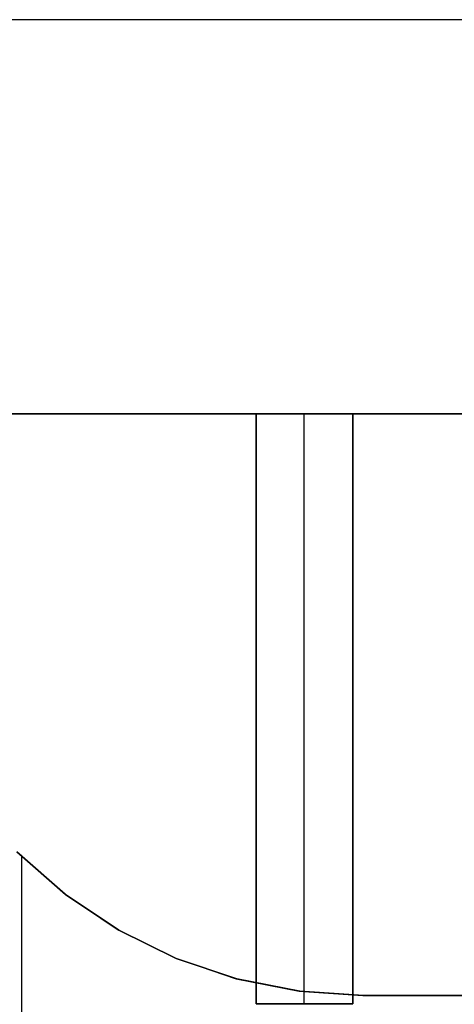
# Model space of a CAD drawing. Header units: millimetres. Extents: x -35 to 33166, y -35 to 31591.
# Tile 96 of 100: x 13942 to 14054, y 965 to 1219. Entities that reach past the tile are written whole.
import ezdxf

# ---------------------------------------------------------------- set-up
doc = ezdxf.new("R2010")
doc.units = ezdxf.units.MM
doc.header["$LTSCALE"] = 25.4
doc.layers.get('0').update_dxf_attribs({"true_color": 0xffffff})
doc.layers.add('ICF - L1', color=7, linetype='Continuous', true_color=0xb4b464)
doc.layers.add('ICF - L2', color=7, linetype='Continuous', true_color=0x64ff64)

# ---------------------------------------------------------------- blocks, each defined once
blk = doc.blocks.new('Group8135')
for p, q in [((-127.61, -151.05, 457.2), (-138.5, -138.62, 457.2)), ((-138.5, -138.62, 0), (-127.61, -151.05, 0)), ((-118.45, -164.79, 457.2), (-127.61, -151.05, 457.2)), ((-118.45, -164.79, 0), (-127.61, -151.05, 0)), ((-127.61, -151.05, 457.2), (-127.61, -151.05, 0)), ((-111.16, -179.62, 457.2), (-118.45, -164.79, 457.2)), ((-111.16, -179.62, 0), (-118.45, -164.79, 0)), ((-118.45, -164.79, 457.2), (-118.45, -164.79, 0)), ((-105.86, -195.27, 457.2), (-111.16, -179.62, 457.2)), ((-105.86, -195.27, 0), (-111.16, -179.62, 0)), ((-111.16, -179.62, 457.2), (-111.16, -179.62, 0)), ((-102.66, -211.47, 457.2), (-105.86, -195.27, 457.2)), ((-105.86, -195.27, 457.2), (-105.86, -195.27, 0)), ((-102.66, -211.47, 0), (-105.86, -195.27, 0)), ((-102.66, -211.47, 0), (-101.6, -227.96, 0)), ((-101.6, -227.96, 457.2), (-102.66, -211.47, 457.2)), ((-102.66, -211.47, 457.2), (-102.66, -211.47, 0)), ((-101.6, -402.8, 0), (-101.6, -227.96, 0)), ((-101.6, -402.8, 457.2), (-101.6, -227.96, 457.2)), ((-101.6, -227.96, 457.2), (-101.6, -227.96, 0))]:
    blk.add_line(p, q)
blk = doc.blocks.new('6XR35_90_C_MSG#63')
blk.add_blockref('Group8135', (0, 0))
blk = doc.blocks.new('Group7828')
for p, q in [((-227.79, -101.6, 457.2), (-402.8, -101.6, 457.2)), ((-227.79, -101.6, 0), (-402.8, -101.6, 0)), ((-227.79, -101.6, 0), (-227.79, -101.6, 457.2)), ((-227.79, -101.6, 0), (-211.3, -102.68, 0)), ((-211.3, -102.68, 457.2), (-227.79, -101.6, 457.2)), ((-211.3, -102.68, 0), (-211.3, -102.68, 457.2)), ((-195.1, -105.91, 0), (-211.3, -102.68, 0)), ((-195.1, -105.91, 457.2), (-211.3, -102.68, 457.2)), ((-195.1, -105.91, 0), (-195.1, -105.91, 457.2)), ((-179.46, -111.22, 0), (-195.1, -105.91, 0)), ((-179.46, -111.22, 457.2), (-195.1, -105.91, 457.2)), ((-164.64, -118.53, 0), (-179.46, -111.22, 0)), ((-164.64, -118.53, 457.2), (-179.46, -111.22, 457.2)), ((-179.46, -111.22, 0), (-179.46, -111.22, 457.2)), ((-150.91, -127.72, 0), (-164.64, -118.53, 0)), ((-150.91, -127.72, 457.2), (-164.64, -118.53, 457.2)), ((-164.64, -118.53, 0), (-164.64, -118.53, 457.2)), ((-150.91, -127.72, 0), (-138.5, -138.62, 0)), ((-138.5, -138.62, 457.2), (-150.91, -127.72, 457.2)), ((-150.91, -127.72, 0), (-150.91, -127.72, 457.2))]:
    blk.add_line(p, q)
blk = doc.blocks.new('6XR35_90_C_MSG#26')
blk.add_blockref('Group7828', (0, 0))
blk = doc.blocks.new('Group#295')
for p, q in [((-127.61, -151.05, 457.2), (-138.5, -138.62, 457.2)), ((-138.5, -138.62, 0), (-127.61, -151.05, 0)), ((-118.45, -164.79, 457.2), (-127.61, -151.05, 457.2)), ((-118.45, -164.79, 0), (-127.61, -151.05, 0)), ((-127.61, -151.05, 457.2), (-127.61, -151.05, 0)), ((-111.16, -179.62, 457.2), (-118.45, -164.79, 457.2)), ((-111.16, -179.62, 0), (-118.45, -164.79, 0)), ((-118.45, -164.79, 457.2), (-118.45, -164.79, 0)), ((-105.86, -195.27, 457.2), (-111.16, -179.62, 457.2)), ((-105.86, -195.27, 0), (-111.16, -179.62, 0)), ((-111.16, -179.62, 457.2), (-111.16, -179.62, 0)), ((-102.66, -211.47, 457.2), (-105.86, -195.27, 457.2)), ((-105.86, -195.27, 457.2), (-105.86, -195.27, 0)), ((-102.66, -211.47, 0), (-105.86, -195.27, 0)), ((-102.66, -211.47, 0), (-101.6, -227.96, 0)), ((-101.6, -227.96, 457.2), (-102.66, -211.47, 457.2)), ((-102.66, -211.47, 457.2), (-102.66, -211.47, 0)), ((-101.6, -402.8, 0), (-101.6, -227.96, 0)), ((-101.6, -402.8, 457.2), (-101.6, -227.96, 457.2)), ((-101.6, -227.96, 457.2), (-101.6, -227.96, 0))]:
    blk.add_line(p, q)
blk = doc.blocks.new('6XR35_90_C_MSG#129')
blk.add_blockref('Group#295', (0, 0))
blk = doc.blocks.new('Group#1500')
for p, q in [((-227.79, -101.6, 457.2), (-402.8, -101.6, 457.2)), ((-227.79, -101.6, 0), (-402.8, -101.6, 0)), ((-227.79, -101.6, 0), (-227.79, -101.6, 457.2)), ((-227.79, -101.6, 0), (-211.3, -102.68, 0)), ((-211.3, -102.68, 457.2), (-227.79, -101.6, 457.2)), ((-211.3, -102.68, 0), (-211.3, -102.68, 457.2)), ((-195.1, -105.91, 0), (-211.3, -102.68, 0)), ((-195.1, -105.91, 457.2), (-211.3, -102.68, 457.2)), ((-195.1, -105.91, 0), (-195.1, -105.91, 457.2)), ((-179.46, -111.22, 0), (-195.1, -105.91, 0)), ((-179.46, -111.22, 457.2), (-195.1, -105.91, 457.2)), ((-164.64, -118.53, 0), (-179.46, -111.22, 0)), ((-179.46, -111.22, 0), (-179.46, -111.22, 457.2)), ((-164.64, -118.53, 457.2), (-179.46, -111.22, 457.2)), ((-150.91, -127.72, 0), (-164.64, -118.53, 0)), ((-164.64, -118.53, 0), (-164.64, -118.53, 457.2)), ((-150.91, -127.72, 457.2), (-164.64, -118.53, 457.2)), ((-150.91, -127.72, 0), (-138.5, -138.62, 0)), ((-150.91, -127.72, 0), (-150.91, -127.72, 457.2)), ((-138.5, -138.62, 457.2), (-150.91, -127.72, 457.2))]:
    blk.add_line(p, q)
blk = doc.blocks.new('6XR35_90_C_MSG#165')
blk.add_blockref('Group#1500', (0, 0))
blk = doc.blocks.new('Group9290')
for p, q in [((-138.5, -138.62, 0), (-127.61, -151.05, 0)), ((-127.61, -151.05, 457.2), (-138.5, -138.62, 457.2)), ((-118.45, -164.79, 0), (-127.61, -151.05, 0)), ((-118.45, -164.79, 457.2), (-127.61, -151.05, 457.2)), ((-127.61, -151.05, 457.2), (-127.61, -151.05, 0)), ((-111.16, -179.62, 0), (-118.45, -164.79, 0)), ((-111.16, -179.62, 457.2), (-118.45, -164.79, 457.2)), ((-118.45, -164.79, 457.2), (-118.45, -164.79, 0)), ((-105.86, -195.27, 0), (-111.16, -179.62, 0)), ((-105.86, -195.27, 457.2), (-111.16, -179.62, 457.2)), ((-111.16, -179.62, 457.2), (-111.16, -179.62, 0)), ((-102.66, -211.47, 457.2), (-105.86, -195.27, 457.2)), ((-105.86, -195.27, 457.2), (-105.86, -195.27, 0)), ((-102.66, -211.47, 0), (-105.86, -195.27, 0)), ((-102.66, -211.47, 0), (-101.6, -227.96, 0)), ((-101.6, -227.96, 457.2), (-102.66, -211.47, 457.2)), ((-102.66, -211.47, 457.2), (-102.66, -211.47, 0)), ((-101.6, -402.8, 0), (-101.6, -227.96, 0)), ((-101.6, -402.8, 457.2), (-101.6, -227.96, 457.2)), ((-101.6, -227.96, 457.2), (-101.6, -227.96, 0))]:
    blk.add_line(p, q)
blk = doc.blocks.new('6XR35_90_C_MSG#202')
blk.add_blockref('Group9290', (0, 0))
blk = doc.blocks.new('Group9594')
for p, q in [((-227.79, -101.6, 0), (-402.8, -101.6, 0)), ((-227.79, -101.6, 457.2), (-402.8, -101.6, 457.2)), ((-227.79, -101.6, 0), (-211.3, -102.68, 0)), ((-227.79, -101.6, 0), (-227.79, -101.6, 457.2)), ((-211.3, -102.68, 457.2), (-227.79, -101.6, 457.2)), ((-195.1, -105.91, 0), (-211.3, -102.68, 0)), ((-211.3, -102.68, 0), (-211.3, -102.68, 457.2)), ((-195.1, -105.91, 457.2), (-211.3, -102.68, 457.2)), ((-179.46, -111.22, 0), (-195.1, -105.91, 0)), ((-195.1, -105.91, 0), (-195.1, -105.91, 457.2)), ((-179.46, -111.22, 457.2), (-195.1, -105.91, 457.2)), ((-164.64, -118.53, 0), (-179.46, -111.22, 0)), ((-179.46, -111.22, 0), (-179.46, -111.22, 457.2)), ((-164.64, -118.53, 457.2), (-179.46, -111.22, 457.2)), ((-150.91, -127.72, 0), (-164.64, -118.53, 0)), ((-164.64, -118.53, 0), (-164.64, -118.53, 457.2)), ((-150.91, -127.72, 457.2), (-164.64, -118.53, 457.2)), ((-150.91, -127.72, 0), (-138.5, -138.62, 0)), ((-150.91, -127.72, 0), (-150.91, -127.72, 457.2)), ((-138.5, -138.62, 457.2), (-150.91, -127.72, 457.2))]:
    blk.add_line(p, q)
blk = doc.blocks.new('6XR35_90_C_MSG#234')
blk.add_blockref('Group9594', (0, 0))
blk = doc.blocks.new('Group#3978')
for p, q in [((-138.5, -138.62, 0), (-127.61, -151.05, 0)), ((-127.61, -151.05, 457.2), (-138.5, -138.62, 457.2)), ((-118.45, -164.79, 0), (-127.61, -151.05, 0)), ((-118.45, -164.79, 457.2), (-127.61, -151.05, 457.2)), ((-127.61, -151.05, 457.2), (-127.61, -151.05, 0)), ((-111.16, -179.62, 0), (-118.45, -164.79, 0)), ((-111.16, -179.62, 457.2), (-118.45, -164.79, 457.2)), ((-118.45, -164.79, 457.2), (-118.45, -164.79, 0)), ((-105.86, -195.27, 0), (-111.16, -179.62, 0)), ((-105.86, -195.27, 457.2), (-111.16, -179.62, 457.2)), ((-111.16, -179.62, 457.2), (-111.16, -179.62, 0)), ((-102.66, -211.47, 0), (-105.86, -195.27, 0)), ((-102.66, -211.47, 457.2), (-105.86, -195.27, 457.2)), ((-105.86, -195.27, 457.2), (-105.86, -195.27, 0)), ((-102.66, -211.47, 0), (-101.6, -227.96, 0)), ((-101.6, -227.96, 457.2), (-102.66, -211.47, 457.2)), ((-102.66, -211.47, 457.2), (-102.66, -211.47, 0)), ((-101.6, -402.8, 0), (-101.6, -227.96, 0)), ((-101.6, -402.8, 457.2), (-101.6, -227.96, 457.2)), ((-101.6, -227.96, 457.2), (-101.6, -227.96, 0))]:
    blk.add_line(p, q)
blk = doc.blocks.new('6XR35_90_C_MSG#273')
blk.add_blockref('Group#3978', (0, 0))
blk = doc.blocks.new('Group3573')
at = {"layer": 'ICF - L1', "extrusion": (0, 0, -1), "zscale": -1, "rotation": 270}
for name, p in [('6XR35_90_C_MSG#63', (-13802.91, 865.42, -357.2)), ('6XR35_90_C_MSG#129', (-13802.91, 865.42, -1271.6)), ('6XR35_90_C_MSG#202', (-13802.91, 865.42, -2186)), ('6XR35_90_C_MSG#273', (-13802.91, 865.42, -3100.4))]:
    blk.add_blockref(name, p, dxfattribs=at)
at = {"layer": 'ICF - L1', "rotation": 180}
for name, p in [('6XR35_90_C_MSG#26', (13802.91, 865.42, -100)), ('6XR35_90_C_MSG#26', (13802.91, 865.42, 814.4)), ('6XR35_90_C_MSG#165', (13802.91, 865.42, 1728.8)), ('6XR35_90_C_MSG#234', (13802.91, 865.42, 2643.2))]:
    blk.add_blockref(name, p, dxfattribs=at)
blk = doc.blocks.new('Group9382')
for p, q in [((-101.6, 1739.1, 190.8), (-101.6, 1472.7, 457.2)), ((-101.6, 0, 0), (-101.6, 1739.1, 0)), ((0, 1472.7, 457.2), (0, 1739.1, 190.8)), ((0, 0, 0), (0, 1739.1, 0))]:
    blk.add_line(p, q)
blk = doc.blocks.new('Group9385')
for p, q in [((-101.6, 1536.5, 51), (-253.75, 1536.5, 51)), ((-253.75, 1536.5, 51), (-253.75, 1536.5, 144.68)), ((-253.75, 1536.5, 144.68), (-101.6, 1536.5, 144.68)), ((-253.75, 1511.5, 51), (-253.75, 1536.5, 51)), ((-253.75, 1536.5, 144.68), (-253.75, 1511.5, 144.68)), ((-101.6, 1536.5, 144.68), (-101.6, 1536.5, 51)), ((-101.6, 1536.5, 51), (-101.6, 1511.5, 51)), ((-101.6, 1511.5, 144.68), (-101.6, 1536.5, 144.68)), ((-101.6, 1511.5, 144.68), (-253.75, 1511.5, 144.68)), ((-253.75, 1511.5, 144.68), (-253.75, 1511.5, 51)), ((-253.75, 1511.5, 51), (-101.6, 1511.5, 51)), ((-101.6, 1511.5, 51), (-101.6, 1511.5, 144.68))]:
    blk.add_line(p, q)
blk = doc.blocks.new('Group9386')
for p, q in [((-253.75, 1536.5, 393.4), (-253.75, 1524.1, 405.8)), ((-101.6, 1536.5, 393.4), (-253.75, 1536.5, 393.4)), ((-253.75, 1511.5, 312.12), (-253.75, 1536.5, 312.12)), ((-253.75, 1536.5, 312.12), (-101.6, 1536.5, 312.12)), ((-253.75, 1536.5, 393.4), (-253.75, 1536.5, 312.12)), ((-101.6, 1524.1, 405.8), (-101.6, 1536.5, 393.4)), ((-101.6, 1511.5, 312.12), (-101.6, 1536.5, 312.12)), ((-101.6, 1536.5, 393.4), (-101.6, 1536.5, 312.12)), ((-253.75, 1524.1, 405.8), (-101.6, 1524.1, 405.8)), ((-253.75, 1524.1, 405.8), (-253.75, 1511.5, 405.8)), ((-101.6, 1511.5, 405.8), (-101.6, 1524.1, 405.8)), ((-253.75, 1511.5, 312.12), (-101.6, 1511.5, 312.12)), ((-253.75, 1511.5, 405.8), (-101.6, 1511.5, 405.8)), ((-253.75, 1511.5, 405.8), (-253.75, 1511.5, 312.12)), ((-101.6, 1511.5, 405.8), (-101.6, 1511.5, 312.12))]:
    blk.add_line(p, q)
blk = doc.blocks.new('6XR35_96_S#1_CUT_68_5_MSG')
for name in ['Group9382', 'Group9385', 'Group9386']:
    blk.add_blockref(name, (0, 0))
blk = doc.blocks.new('Group#3753')
for p, q in [((-227.79, -101.6, 457.2), (-402.8, -101.6, 457.2)), ((-227.79, -101.6, 0), (-402.8, -101.6, 0)), ((-227.79, -101.6, 0), (-227.79, -101.6, 457.2)), ((-227.79, -101.6, 0), (-211.3, -102.68, 0)), ((-211.3, -102.68, 457.2), (-227.79, -101.6, 457.2)), ((-211.3, -102.68, 0), (-211.3, -102.68, 457.2)), ((-195.1, -105.91, 0), (-211.3, -102.68, 0)), ((-195.1, -105.91, 457.2), (-211.3, -102.68, 457.2)), ((-195.1, -105.91, 0), (-195.1, -105.91, 457.2)), ((-179.46, -111.22, 0), (-195.1, -105.91, 0)), ((-179.46, -111.22, 457.2), (-195.1, -105.91, 457.2)), ((-164.64, -118.53, 0), (-179.46, -111.22, 0)), ((-179.46, -111.22, 0), (-179.46, -111.22, 457.2)), ((-164.64, -118.53, 457.2), (-179.46, -111.22, 457.2)), ((-150.91, -127.72, 0), (-164.64, -118.53, 0)), ((-164.64, -118.53, 0), (-164.64, -118.53, 457.2)), ((-150.91, -127.72, 457.2), (-164.64, -118.53, 457.2)), ((-150.91, -127.72, 0), (-138.5, -138.62, 0)), ((-150.91, -127.72, 0), (-150.91, -127.72, 457.2)), ((-138.5, -138.62, 457.2), (-150.91, -127.72, 457.2))]:
    blk.add_line(p, q)
blk = doc.blocks.new('6XR35_90_C#3_MSG#12')
blk.add_blockref('Group#3753', (0, 0))
blk = doc.blocks.new('Group9436')
for p, q in [((-138.5, -138.62, 0), (-127.61, -151.05, 0)), ((-127.61, -151.05, 457.2), (-138.5, -138.62, 457.2)), ((-118.45, -164.79, 0), (-127.61, -151.05, 0)), ((-118.45, -164.79, 457.2), (-127.61, -151.05, 457.2)), ((-127.61, -151.05, 457.2), (-127.61, -151.05, 0)), ((-111.16, -179.62, 0), (-118.45, -164.79, 0)), ((-111.16, -179.62, 457.2), (-118.45, -164.79, 457.2)), ((-118.45, -164.79, 457.2), (-118.45, -164.79, 0)), ((-105.86, -195.27, 0), (-111.16, -179.62, 0)), ((-105.86, -195.27, 457.2), (-111.16, -179.62, 457.2)), ((-111.16, -179.62, 457.2), (-111.16, -179.62, 0)), ((-102.66, -211.47, 0), (-105.86, -195.27, 0)), ((-102.66, -211.47, 457.2), (-105.86, -195.27, 457.2)), ((-105.86, -195.27, 457.2), (-105.86, -195.27, 0)), ((-102.66, -211.47, 0), (-101.6, -227.96, 0)), ((-101.6, -227.96, 457.2), (-102.66, -211.47, 457.2)), ((-102.66, -211.47, 457.2), (-102.66, -211.47, 0)), ((-101.6, -402.8, 0), (-101.6, -227.96, 0)), ((-101.6, -402.8, 457.2), (-101.6, -227.96, 457.2)), ((-101.6, -227.96, 457.2), (-101.6, -227.96, 0))]:
    blk.add_line(p, q)
blk = doc.blocks.new('6XR35_90_C#3_MSG#31')
blk.add_blockref('Group9436', (0, 0))
blk = doc.blocks.new('Group9881')
for p, q in [((-138.5, -138.62, 0), (-127.61, -151.05, 0)), ((-127.61, -151.05, 457.2), (-138.5, -138.62, 457.2)), ((-118.45, -164.79, 0), (-127.61, -151.05, 0)), ((-118.45, -164.79, 457.2), (-127.61, -151.05, 457.2)), ((-127.61, -151.05, 457.2), (-127.61, -151.05, 0)), ((-111.16, -179.62, 0), (-118.45, -164.79, 0)), ((-111.16, -179.62, 457.2), (-118.45, -164.79, 457.2)), ((-118.45, -164.79, 457.2), (-118.45, -164.79, 0)), ((-105.86, -195.27, 0), (-111.16, -179.62, 0)), ((-105.86, -195.27, 457.2), (-111.16, -179.62, 457.2)), ((-111.16, -179.62, 457.2), (-111.16, -179.62, 0)), ((-102.66, -211.47, 0), (-105.86, -195.27, 0)), ((-102.66, -211.47, 457.2), (-105.86, -195.27, 457.2)), ((-105.86, -195.27, 457.2), (-105.86, -195.27, 0)), ((-102.66, -211.47, 0), (-101.6, -227.96, 0)), ((-101.6, -227.96, 457.2), (-102.66, -211.47, 457.2)), ((-102.66, -211.47, 457.2), (-102.66, -211.47, 0)), ((-101.6, -402.8, 0), (-101.6, -227.96, 0)), ((-101.6, -402.8, 457.2), (-101.6, -227.96, 457.2)), ((-101.6, -227.96, 457.2), (-101.6, -227.96, 0))]:
    blk.add_line(p, q)
blk = doc.blocks.new('6XR35_90_C#3_MSG#56')
blk.add_blockref('Group9881', (0, 0))
blk = doc.blocks.new('Group10003')
for p, q in [((-227.79, -101.6, 0), (-402.8, -101.6, 0)), ((-227.79, -101.6, 457.2), (-402.8, -101.6, 457.2)), ((-227.79, -101.6, 0), (-211.3, -102.68, 0)), ((-227.79, -101.6, 0), (-227.79, -101.6, 457.2)), ((-211.3, -102.68, 457.2), (-227.79, -101.6, 457.2)), ((-195.1, -105.91, 0), (-211.3, -102.68, 0)), ((-211.3, -102.68, 0), (-211.3, -102.68, 457.2)), ((-195.1, -105.91, 457.2), (-211.3, -102.68, 457.2)), ((-179.46, -111.22, 0), (-195.1, -105.91, 0)), ((-195.1, -105.91, 0), (-195.1, -105.91, 457.2)), ((-179.46, -111.22, 457.2), (-195.1, -105.91, 457.2)), ((-164.64, -118.53, 0), (-179.46, -111.22, 0)), ((-179.46, -111.22, 0), (-179.46, -111.22, 457.2)), ((-164.64, -118.53, 457.2), (-179.46, -111.22, 457.2)), ((-150.91, -127.72, 0), (-164.64, -118.53, 0)), ((-164.64, -118.53, 0), (-164.64, -118.53, 457.2)), ((-150.91, -127.72, 457.2), (-164.64, -118.53, 457.2)), ((-150.91, -127.72, 0), (-138.5, -138.62, 0)), ((-150.91, -127.72, 0), (-150.91, -127.72, 457.2)), ((-138.5, -138.62, 457.2), (-150.91, -127.72, 457.2))]:
    blk.add_line(p, q)
blk = doc.blocks.new('6XR35_90_C#3_MSG#65')
blk.add_blockref('Group10003', (0, 0))
blk = doc.blocks.new('Group10395')
for p, q in [((-139.79, 0, 457.2), (-139.79, -137.49, 457.2)), ((-227.79, -101.6, 457.2), (-402.8, -101.6, 457.2)), ((-227.79, -101.6, 0), (-402.8, -101.6, 0)), ((-227.79, -101.6, 0), (-227.79, -101.6, 457.2)), ((-227.79, -101.6, 0), (-211.3, -102.68, 0)), ((-211.3, -102.68, 457.2), (-227.79, -101.6, 457.2)), ((-211.3, -102.68, 0), (-211.3, -102.68, 457.2)), ((-195.1, -105.91, 457.2), (-211.3, -102.68, 457.2)), ((-195.1, -105.91, 0), (-211.3, -102.68, 0)), ((-179.46, -111.22, 457.2), (-195.1, -105.91, 457.2)), ((-195.1, -105.91, 0), (-195.1, -105.91, 457.2)), ((-179.46, -111.22, 0), (-195.1, -105.91, 0)), ((-164.64, -118.53, 457.2), (-179.46, -111.22, 457.2)), ((-179.46, -111.22, 0), (-179.46, -111.22, 457.2)), ((-164.64, -118.53, 0), (-179.46, -111.22, 0)), ((-150.91, -127.72, 457.2), (-164.64, -118.53, 457.2)), ((-164.64, -118.53, 0), (-164.64, -118.53, 457.2)), ((-150.91, -127.72, 0), (-164.64, -118.53, 0)), ((-139.79, -137.49, 457.2), (-150.91, -127.72, 457.2)), ((-150.91, -127.72, 0), (-150.91, -127.72, 457.2)), ((-150.91, -127.72, 0), (-138.5, -138.62, 0)), ((-139.79, -137.49, 457.2), (-138.5, -138.62, 455.91))]:
    blk.add_line(p, q)
blk = doc.blocks.new('6XR35_90_C#3_MSG#93')
blk.add_blockref('Group10395', (0, 0))
blk = doc.blocks.new('Group10868')
for p, q in [((0, -139.79, 0), (-137.47, -139.79, 0)), ((-137.47, -139.79, 0), (-127.61, -151.05, 11.26)), ((-137.47, -139.79, 0), (-127.61, -151.05, 0)), ((0, -402.8, 263.01), (0, -139.79, 0)), ((0, -402.8, 0), (0, -139.79, 0)), ((-127.61, -151.05, 11.26), (-118.45, -164.79, 25)), ((-127.61, -151.05, 0), (-127.61, -151.05, 11.26)), ((-127.61, -151.05, 0), (-118.45, -164.79, 0)), ((-118.45, -164.79, 25), (-111.16, -179.62, 39.83)), ((-118.45, -164.79, 0), (-118.45, -164.79, 25)), ((-118.45, -164.79, 0), (-111.16, -179.62, 0)), ((-111.16, -179.62, 39.83), (-105.86, -195.27, 55.48)), ((-111.16, -179.62, 0), (-111.16, -179.62, 39.83)), ((-111.16, -179.62, 0), (-105.86, -195.27, 0)), ((-105.86, -195.27, 55.48), (-102.66, -211.47, 71.68)), ((-105.86, -195.27, 0), (-105.86, -195.27, 55.48)), ((-105.86, -195.27, 0), (-102.66, -211.47, 0)), ((-102.66, -211.47, 71.68), (-101.6, -227.96, 88.17)), ((-102.66, -211.47, 0), (-102.66, -211.47, 71.68)), ((-102.66, -211.47, 0), (-101.6, -227.96, 0)), ((-101.6, -227.96, 88.17), (-101.6, -402.8, 263.01)), ((-101.6, -227.96, 88.17), (-101.6, -227.96, 0)), ((-101.6, -227.96, 0), (-101.6, -402.8, 0)), ((-101.6, -402.8, 263.01), (0, -402.8, 263.01)), ((-101.6, -402.8, 263.01), (-101.6, -402.8, 0)), ((-101.6, -402.8, 0), (0, -402.8, 0)), ((0, -402.8, 0), (0, -402.8, 263.01))]:
    blk.add_line(p, q)
blk = doc.blocks.new('6XR35_90_C#3_MSG#107')
blk.add_blockref('Group10868', (0, 0))
blk = doc.blocks.new('Group3664')
at = {"layer": 'ICF - L2'}
for name, p, rotation in [('6XR35_90_C#3_MSG#12', (13802.91, 865.42, 4472), 180), ('6XR35_90_C#3_MSG#12', (13802.91, 865.42, 3557.6), 180), ('6XR35_90_C#3_MSG#65', (13802.91, 865.42, 5386.4), 180), ('6XR35_90_C#3_MSG#93', (13802.91, 865.42, 6300.8), 180), ('6XR35_96_S#1_CUT_68_5_MSG', (15539.6, 1218.6, 6425), 90)]:
    blk.add_blockref(name, p, dxfattribs=dict(at, rotation=rotation))
at = {"layer": 'ICF - L2', "extrusion": (0, 0, -1), "zscale": -1, "rotation": 270}
for name, p in [('6XR35_90_C#3_MSG#31', (-13802.91, 865.42, -4014.8)), ('6XR35_90_C#3_MSG#56', (-13802.91, 865.42, -4929.2)), ('6XR35_90_C#3_MSG#56', (-13802.91, 865.42, -5843.6)), ('6XR35_90_C#3_MSG#107', (-13802.91, 865.42, -6758))]:
    blk.add_blockref(name, p, dxfattribs=at)

msp = doc.modelspace()

# ---------------------------------------------------------------- block references
for name in ['Group3573', 'Group3664']:
    msp.add_blockref(name, (0, 0))

doc.saveas('drawing.dxf')
